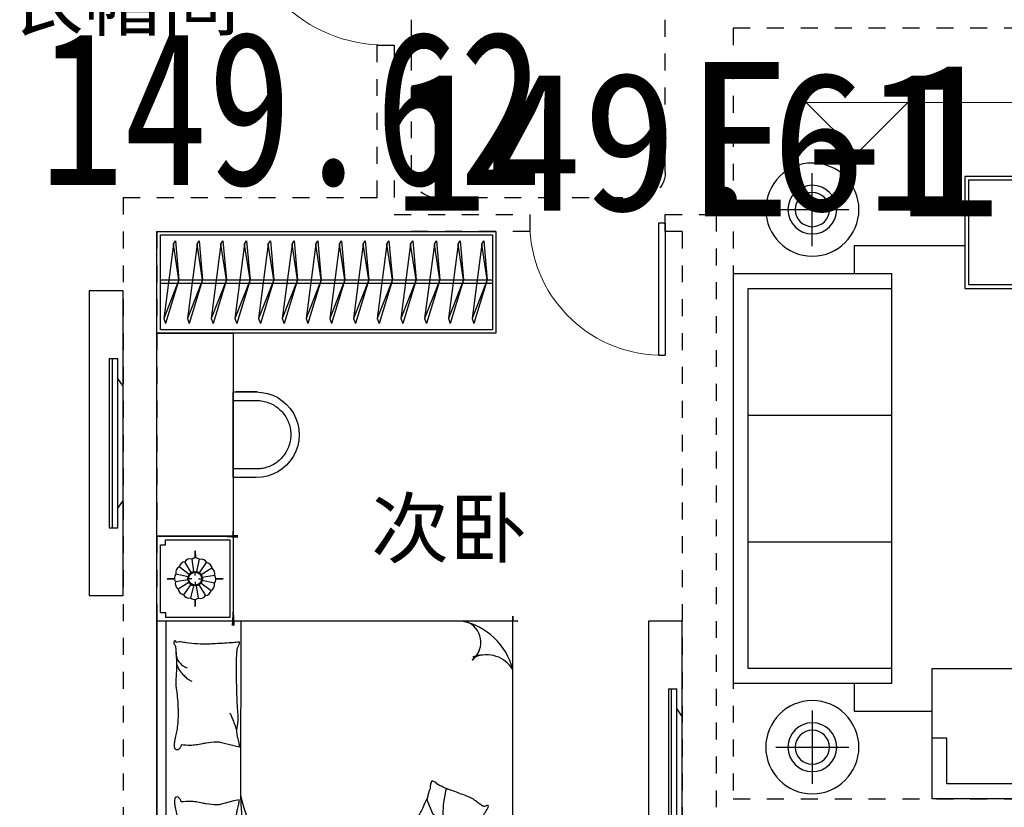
# Model space of a CAD drawing. Header units: millimetres. Extents: x 296296 to 297283, y 219875 to 220035.
# Tile 112 of 256: x 296792.28 to 296798.09, y 220012.99 to 220017.64. Entities that reach past the tile are written whole.
import ezdxf
from ezdxf.enums import TextEntityAlignment as Align

# ---------------------------------------------------------------- set-up
doc = ezdxf.new("R2010")
doc.units = ezdxf.units.MM
for name, pattern in [('185洋房-中间套（报建版）-旧规$0$DASH', [0.35, 0.25, -0.1]), ('185洋房-中间套（报建版）-旧规$0$洋房户型$0$_DASH', [0.6000000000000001, 0.4, -0.2]), ('185洋房-中间套（报建版）-旧规$0$洋房户型$0$CONTINOUS', [0]), ('185洋房-中间套（报建版）-旧规$0$洋房户型$0$XU-140-SF-N1$0$DASH', [0.35, 0.25, -0.1]), ('CONTINOUS', [0])]:
    doc.linetypes.add(name, pattern=pattern)
doc.layers.add('$面积结果', color=7, linetype='Continuous')
doc.layers.add('面积-住宅全面积', color=1, linetype='Continuous')
doc.layers.add('A-注-标高.........ANNO-HIGH', color=251, linetype='Continuous', lineweight=0)
doc.layers.add('面校面积', color=1, linetype='CONTINOUS', lineweight=0)
doc.styles.add('dw', font='simhei.ttf')
doc.styles.get("Standard").update_dxf_attribs({"font": 'arial.ttf'})

# ---------------------------------------------------------------- blocks, each defined once
blk = doc.blocks.new('4uyh5uj6kj67j75rykjtuk7tsik76ykj')
at = {"color": 253}
for s, p in [('衣帽间', (842383.0000000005, 428650)), ('次卧', (844538.5000000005, 425537))]:
    blk.add_text(s, height=337.5886524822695, dxfattribs=at).set_placement(p)
blk = doc.blocks.new('185洋房-中间套（报建版）-旧规$0$洋房户型$0$11A$C643C1FD2')
at = {"color": 253}
for points in [[(28.00162752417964, 342.6770962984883, -0.2633679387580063), (0.0515171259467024, 361.4657623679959, -0.494818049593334), (9.22300753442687, 380.2089987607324, -0.049224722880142), (26.89366485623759, 381.9528907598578, -0.0368308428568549), (50.53589313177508, 380.2089987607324, -0.0318926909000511), (88.513958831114, 372.0737317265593, 0.0357819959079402), (122.4282498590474, 365.0841070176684, 0.0329412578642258), (212.0899194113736, 359.1705537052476, 0.0265644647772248), (323.3170857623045, 365.0841070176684, 0.0179054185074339), (360.8313586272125, 370.4487565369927, -0.0333974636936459), (381.0393698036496, 372.7026747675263, -0.0320396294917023), (418.1219118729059, 371.9701745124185, 0.018441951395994), (482.4437609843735, 368.9494421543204, 0.0108372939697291), (547.20722402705, 369.7023622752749, 0.0146238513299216), (595.1154809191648, 372.7026747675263, 0.1112493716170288), (617.6622878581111, 380.009099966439, -0.1537083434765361), (634.5505437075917, 383.9622313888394, -0.0764444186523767), (641.9869964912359, 382.2391803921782, -0.215512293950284), (643.9398537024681, 380.2089987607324, -0.5858582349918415), (641.2773915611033, 377.1638927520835, 0.3634893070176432), (636.428366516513, 374.5792910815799, 0.1917162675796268), (636.3710470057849, 363.0441536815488, -0.1296753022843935), (638.3061893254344, 346.4303289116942, -0.0173502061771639), (635.3064320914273, 329.6262630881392, 0.0193256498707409), (632.6727208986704, 314.5282753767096, 0.0188175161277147), (626.0583722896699, 246.1461785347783, 0.0218280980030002), (625.1612337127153, 186.9199199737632, 0.0062041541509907), (626.5468691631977, 153.0692459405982, 0.0019630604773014), (632.6727208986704, 46.17539165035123, 0.0283408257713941), (636.9498540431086, 10.04676229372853, -0.1170135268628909), (636.428366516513, 1.137023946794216, -0.3660599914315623), (634.9992988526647, 0.2057491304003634, -0.0397304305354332), (621.4055880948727, 3.013640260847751, -0.0483088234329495), (607.6671159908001, 8.49546699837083, 0.0629807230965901), (596.9933037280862, 12.39658056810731, 0.0405796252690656), (573.5959727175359, 15.7771522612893, 0.0143450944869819), (506.85604535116, 18.02642949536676, 0.0054844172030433), (381.4113608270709, 17.27782013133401, 0.0071527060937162), (285.2684470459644, 14.27319686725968, 0.0087615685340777), (242.7241944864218, 11.586396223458, -0.0081531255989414), (197.0090114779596, 8.643489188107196, -0.062510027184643), (139.879690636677, 13.04411358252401, 0.078669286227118), (94.29284231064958, 15.08410701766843, 0.0478250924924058), (71.93141105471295, 10.36764307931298, -0.0344939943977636), (41.1465831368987, 3.013640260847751, -0.0235713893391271), (15.81139786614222, -8.1299222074e-06, -0.5102284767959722), (14.85667191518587, 1.137023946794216), (22.36815910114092, 31.16260241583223), (43.02460189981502, 113.7327313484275, 0.0730409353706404), (44.97563112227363, 133.3135636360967, 0.0233051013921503), (39.26876032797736, 194.4262439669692, 0.0182988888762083), (35.19884174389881, 217.2706755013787, -0.0109698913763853), (27.85368260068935, 255.2657693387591, -0.0422811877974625), (24.94686314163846, 289.579173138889, -0.0272005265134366), (27.85368260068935, 342.9727865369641)], [(501.8616993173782, 368.8804882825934, 0.0278421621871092), (478.0799251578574, 358.2673156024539, 0.0486850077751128), (465.5431597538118, 350.1835615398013, 0.0236664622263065), (437.6198862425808, 325.8245057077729, 0.0312234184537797), (418.5966097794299, 305.1453350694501, 0.0468009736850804), (413.4886008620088, 297.4792006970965, 0.023190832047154), (405.4516541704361, 280.7496055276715)], [(583.8483481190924, 374.5792910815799, 0.0881531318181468), (549.3185234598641, 371.0355364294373, 0.0881531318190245), (518.1231781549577, 355.8132692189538, 0.0775471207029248), (496.4769416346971, 334.2011149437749, 0.077547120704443), (482.4437609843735, 307.0218101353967)], [(118.3913605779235, 15.79728258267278, 0.0097294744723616), (145.6801728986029, 24.82911724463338, 0.009729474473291), (172.5969230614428, 34.91583502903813, 0.0079705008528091), (194.3418602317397, 43.95450188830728, 0.0079705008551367), (215.7876314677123, 53.68171564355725)]]:
    blk.add_lwpolyline(points, format="xyb", dxfattribs=at)
blk = doc.blocks.new('185洋房-中间套（报建版）-旧规$0$洋房户型$0$11A$C5A527934')
at = {"color": 253}
for p, q in [((122.7863028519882, 492.3297854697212), (194.0422210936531, 398.7701386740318)), ((469.082148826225, 493.1734273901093), (467.2889541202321, 399.6312042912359)), ((194.0422210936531, 398.7701386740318), (261.6452530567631, 281.4336128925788)), ((347.0384173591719, 320.5457457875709), (364.8287260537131, 400.5479455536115)), ((467.2889541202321, 399.6312042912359), (490.5114477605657, 289.7861020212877)), ((592.6898554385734, 326.9167924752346), (677.8384109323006, 360.9532905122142)), ((677.8384109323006, 360.9532905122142), (699.5126560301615, 357.8590980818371)), ((329.248285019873, 268.9888375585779), (347.0384173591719, 320.5457457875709)), ((530.7634408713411, 243.3727071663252), (592.6898554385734, 326.9167924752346)), ((69.51041293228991, 247.6549006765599), (37.09750266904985, 229.6184736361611)), ((162.0198065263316, 260.0996760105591), (69.51041293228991, 247.6549006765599)), ((277.656460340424, 231.6545115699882), (162.0198065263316, 260.0996760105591)), ((261.6452530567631, 281.4336128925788), (277.656460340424, 231.6545115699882)), ((277.656460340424, 231.6545115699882), (329.248285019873, 268.9888375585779)), ((530.7634408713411, 243.3727071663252), (363.562474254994, 226.3543945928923)), ((490.5114477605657, 289.7861020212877), (530.7634408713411, 243.3727071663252)), ((530.7634408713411, 243.3727071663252), (502.8965543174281, 169.1111991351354)), ((530.7634408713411, 243.3727071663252), (591.1416068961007, 268.1265008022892)), ((591.1416068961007, 268.1265008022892), (653.0678451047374, 265.0323083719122)), ((653.0678451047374, 265.0323083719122), (741.3128976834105, 249.5610920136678)), ((741.3128976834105, 249.5610920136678), (744.2826452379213, 243.7632998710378)), ((233.1808649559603, 174.7640555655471), (174.4729873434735, 132.0963089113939)), ((277.656460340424, 231.6545115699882), (233.1808649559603, 174.7640555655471)), ((277.656460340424, 231.6545115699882), (288.2512753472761, 146.9533973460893)), ((318.6659118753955, 193.8651198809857), (307.8287011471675, 186.1295117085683)), ((363.562474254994, 226.3543945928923), (318.6659118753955, 193.8651198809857)), ((174.4729873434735, 132.0963089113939), (90.85874809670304, 132.0963089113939)), ((289.9070901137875, 133.7158508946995), (300.5571840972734, 48.57280439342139)), ((502.8965543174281, 169.1111991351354), (521.4744786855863, 94.8498182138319)), ((521.4744786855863, 94.8498182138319), (569.7114051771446, 38.53747242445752))]:
    blk.add_line(p, q, dxfattribs=at)
blk.add_lwpolyline([(405.0356356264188, 391.5003112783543, -0.0256263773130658), (394.5934741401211, 394.0405346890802, -0.0108003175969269), (278.209239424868, 431.5106167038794, -0.0045599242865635), (199.4338971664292, 459.5707737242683, -0.0112502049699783), (167.8769151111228, 471.9491266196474, -0.0693939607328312), (150.9364112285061, 481.9861399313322, 0.0797562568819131), (135.9971100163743, 490.4264496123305, 0.1063994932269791), (122.7863028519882, 492.3297854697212, 0.3286420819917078), (119.1773717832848, 489.2655320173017, 0.2995467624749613), (121.3153486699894, 483.4137400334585, -0.1899166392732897), (126.2542959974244, 475.4833428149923, -0.0335175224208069), (127.3176843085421, 466.2475801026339, -0.0756271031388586), (126.8906863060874, 462.1304654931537, -0.0534886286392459), (124.2209201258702, 455.063051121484, -0.0178378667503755), (113.3135905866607, 435.2732662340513, -0.0383935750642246), (97.84424402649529, 413.4275901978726, 0.0595290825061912), (88.45066338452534, 398.9000875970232, 0.0359425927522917), (78.95537845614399, 375.3470172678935, 0.011245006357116), (55.85925023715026, 297.6302435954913, 0.0062027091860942), (46.61283075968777, 262.009805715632, -0.010783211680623), (41.10622010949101, 241.5682398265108, -0.0194848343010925), (37.09750266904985, 229.6184736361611, -0.0050616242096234), (19.43351800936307, 184.4461909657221, -0.1013919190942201), (4.367418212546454, 161.6979340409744, 0.2237680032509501), (2.24386440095e-05, 149.6127858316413, 0.2555795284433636), (2.805489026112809, 145.4583129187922, 0.0815627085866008), (16.92475666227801, 140.8788286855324, 0.0718052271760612), (32.32184490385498, 140.7632261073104, -0.0699853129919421), (48.11559286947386, 140.7018463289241, -0.0354599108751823), (101.6783004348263, 129.0320565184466, -0.0294323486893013), (163.8247328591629, 106.7504570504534, -0.0015539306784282), (193.8273851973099, 93.84524431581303, 0.0015200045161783), (224.4987916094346, 80.64991030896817, 0.004735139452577), (256.237719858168, 67.46336765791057, -0.0038204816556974), (295.604757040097, 51.19196171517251, -0.2960011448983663), (315.3198151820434, 22.10359100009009, 0.6497743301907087), (334.6137799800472, 13.98520612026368, 0.0231899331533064), (338.6621444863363, 18.15789371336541, -0.0288000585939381), (341.960333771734, 21.48196777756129, -0.0057266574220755), (347.8876233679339, 26.68343014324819, 0.0043580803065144), (355.6948428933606, 33.49688085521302, 0.0275279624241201), (370.9950301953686, 48.67188713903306, 0.0462141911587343), (378.6929041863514, 58.96571177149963, 0.194121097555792), (381.2113511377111, 73.97301234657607, -0.1337189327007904), (382.2652226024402, 95.61669339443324, -0.0057790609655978), (388.9653815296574, 115.431317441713, -0.0088817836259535)], format="xyb", dxfattribs=at)
blk.add_lwpolyline([(770.2698468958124, 299.0561550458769, 0.1013919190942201), (787.0352203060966, 320.5827156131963, -0.2237680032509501), (792.3160632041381, 332.2975630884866, -0.2555795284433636), (789.8372789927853, 336.6548462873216, -0.0815627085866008), (776.1105519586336, 342.3030636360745, -0.0718052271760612), (760.7676185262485, 343.5984725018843, 0.0699853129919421), (745.0250362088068, 344.8702209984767, 0.0354599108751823), (692.5143547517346, 360.6111221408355, 0.0294323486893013), (632.2585668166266, 387.5905357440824, 0.0015539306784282), (603.3333250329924, 402.757409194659, -0.0015200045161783), (573.7635334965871, 418.2648087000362, -0.004735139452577), (543.1286866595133, 433.8452654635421, 0.0038204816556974), (505.1246174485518, 453.0861851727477, 0.2960011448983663), (487.6971029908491, 483.6000929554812, 0.265444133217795), (469.082148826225, 493.1734273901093, -0.0231899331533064), (464.7258680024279, 489.3233112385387, 0.0288000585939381), (461.1825995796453, 486.2618132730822, 0.0057266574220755), (454.8740680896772, 481.5299634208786, -0.0043580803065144), (446.5675822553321, 475.3349589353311, -0.0275279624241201), (430.149279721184, 461.3773126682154, -0.0462141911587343), (421.6850562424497, 451.7037915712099, -0.194121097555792), (418.0237477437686, 436.9336708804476, 0.1337189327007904), (415.3140452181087, 415.4344363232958, 0.0115049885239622), (398.5551213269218, 377.3189803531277, 0.0088817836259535), (374.8533441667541, 328.8747350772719, 0.0124257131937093), (341.4359616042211, 267.358714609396, -0.0336123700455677), (330.0450882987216, 244.0923795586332), (309.3242681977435, 193.4073047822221), (293.3396342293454, 154.3073867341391, 0.2243410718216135), (280.2644931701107, 142.336453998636, -0.7227715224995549), (280.1118582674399, 134.362428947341, -0.1035130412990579), (283.475598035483, 133.9159818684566, 0.0534647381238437), (289.9907356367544, 133.7042395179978, 0.0301092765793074), (310.7412826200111, 129.5083340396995, -0.0314364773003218), (330.6279829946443, 125.5419687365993, -0.0532399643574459), (344.2355694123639, 125.1658530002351, 0.0551795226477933), (357.3661006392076, 124.7520930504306, 0.0562710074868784), (380.1486569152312, 118.8334074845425, 0.0108003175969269), (493.3185365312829, 72.55300682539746, 0.0045599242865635), (569.7114051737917, 38.53747242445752, 0.0112502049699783), (600.2267866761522, 23.7767736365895, 0.0693939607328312), (616.3481453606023, 12.47084147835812, -0.0797562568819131), (630.5965715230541, 2.91030277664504, -0.1063994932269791), (643.622630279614, -7.6228861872e-06, -0.3286420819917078), (647.45581179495, 2.778616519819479, -0.2995467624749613), (645.7726487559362, 8.777064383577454, 0.1899166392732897), (641.4560746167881, 17.06268979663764, 0.0335175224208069), (641.103711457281, 26.35278924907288, 0.0756271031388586), (641.8450193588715, 30.42506412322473, 0.0534886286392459), (645.0486305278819, 37.26705745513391, 0.0178378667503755), (657.4407085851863, 56.16260785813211, 0.0383935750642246), (674.5389620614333, 76.75833489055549, -0.0595290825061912), (685.0184041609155, 90.52310813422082, -0.0359425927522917), (696.2910374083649, 113.2791029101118, -0.011245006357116), (725.2760093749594, 188.9969967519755, -0.0062027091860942), (737.2254412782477, 223.8039349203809, 0.010783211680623), (744.2826452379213, 243.7632998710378, 0.0194848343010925), (749.1954882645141, 255.370655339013, 0.0050616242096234)], format="xyb", close=True, dxfattribs=at)
blk = doc.blocks.new('185洋房-中间套（报建版）-旧规$0$洋房户型$0$11cdx床头灯2.0')
at = {"color": 253}
for p, q in [((0, 121.9930754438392), (0, 164.8358911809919)), ((-34.65398450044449, 25.21293987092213), (-94.82196508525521, 68.98890669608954)), ((-22.36753262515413, 36.55522483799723), (-61.20316116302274, 100.0242339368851)), ((-6.675826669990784, 42.33230819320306), (-18.26673075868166, 115.8317782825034)), ((10.03221337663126, 41.66468136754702), (27.45064381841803, 114.0049844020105)), ((25.21293987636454, 34.65398449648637), (68.98890671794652, 94.82196510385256)), ((36.55522483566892, 22.36753262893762), (100.0242339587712, 61.20316118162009)), ((-121.9930754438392, 0), (-164.8358911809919, 0)), ((-41.66468137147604, 10.0322133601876), (-114.0049843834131, 27.45064379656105)), ((-19.46074865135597, 0), (-38.24746614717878, 0)), ((0, 19.46074865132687), (0, 38.24746614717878)), ((19.46074865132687, 0), (38.24746614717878, 0)), ((42.33230819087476, 6.675826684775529), (115.8317783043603, 18.26673077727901)), ((121.9930754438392, 0), (164.8358911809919, 0)), ((-42.33230818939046, -6.675826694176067), (-115.831778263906, -18.26673078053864)), ((-36.55522482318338, -22.36753264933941), (-100.0242339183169, -61.20316118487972)), ((-25.21293984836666, -34.65398451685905), (-68.9889066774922, -94.82196510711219)), ((-27.26200928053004, -114.0502396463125), (-9.963274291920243, -41.68122052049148)), ((0, -19.46074865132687), (0, -38.24746614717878)), ((18.72336690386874, -113.8760766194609), (6.952890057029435, -42.28768495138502)), ((62.58618011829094, -99.16473352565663), (22.87297582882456, -36.24110863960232)), ((34.65398451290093, -25.21293985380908), (96.00410843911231, -67.33413310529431)), ((41.66468137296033, -10.03221335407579), (114.3802456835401, -25.8424789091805)), ((0, -121.9930754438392), (0, -164.8358911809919))]:
    blk.add_line(p, q, dxfattribs=at)
for points in [[(0, 164.8358911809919), (0, 121.9930754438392)], [(-164.8358911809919, 0), (-121.9930754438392, 0)], [(164.8358911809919, 0), (122.0982539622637, -1.711093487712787)], [(0, -164.8358911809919), (0, -121.9930754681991)]]:
    blk.add_lwpolyline(points, dxfattribs=at)
for radius in [42.85546614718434, 38.24746614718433]:
    blk.add_circle((0, 0), radius, dxfattribs=at)
for centre, start, end in [((-28.32740078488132, 77.05201628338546), 75.48094052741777, 145.0444984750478), ((3.315424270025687, 82.02720775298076), 52.98094052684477, 122.5444984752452), ((-74.51450040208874, 34.45350601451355), 120.4809405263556, 190.0444984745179), ((-55.65763585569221, 60.34635381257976), 97.98094052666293, 167.5444984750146), ((34.45350603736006, 74.51450042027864), 30.48094052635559, 100.0444984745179), ((60.34635383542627, 55.6576358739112), 7.980940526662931, 77.54449847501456), ((77.05201630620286, 28.32740080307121), 345.4809405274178, 55.04449847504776), ((-82.02720773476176, 3.315424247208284), 142.9809405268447, 212.5444984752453), ((82.02720777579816, -3.315424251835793), 322.9809405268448, 32.54449847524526), ((-77.05201626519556, -28.32740080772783), 165.4809405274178, 235.0444984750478), ((74.51450044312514, -34.45350601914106), 300.4809405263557, 10.04449847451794), ((-60.34635379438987, -55.65763587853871), 187.9809405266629, 257.5444984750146), ((-34.45350599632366, -74.51450042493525), 210.4809405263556, 280.044498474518), ((-3.31542422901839, -82.02720775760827), 232.9809405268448, 302.5444984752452), ((28.32740082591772, -77.05201628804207), 255.4809405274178, 325.0444984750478), ((55.65763589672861, -60.34635381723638), 277.9809405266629, 347.5444984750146)]:
    blk.add_arc(centre, 40.1031497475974, start, end, dxfattribs=at)
blk = doc.blocks.new('*U1156')
at = {"color": 253}
for p, q in [((-900, 0), (-1350, 0)), ((-1350, 0), (-1350, -450)), ((-1350, 0), (1400, 0)), ((900, 0), (-900, 0)), ((-900, 0), (-900, -2100)), ((-900, -450), (-900, 0)), ((900, -2100), (900, 0)), ((900, -450), (900, 0)), ((900, 0), (1400, 0)), ((1400, 0), (1400, -450)), ((-1330, -50), (-1330, -430)), ((-920, -430), (-920, -50)), ((900, -52.37141133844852), (-900, -52.37141133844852)), ((920, -430), (920, -50)), ((1380, -50), (1380, -430)), ((-1350, -450), (-900, -450)), ((-1330, -430), (-920, -430)), ((1400, -450), (900, -450)), ((1380, -430), (920, -430)), ((-900, -2100), (900, -2100))]:
    blk.add_line(p, q, dxfattribs=at)
at = {"color": 253, "linetype": '185洋房-中间套（报建版）-旧规$0$洋房户型$0$CONTINOUS', "ltscale": 2.5}
blk.add_line((900, -494.0539780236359), (-129.6384496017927, -493.6936342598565), dxfattribs=at)
at = {"color": 253}
for points in [[(-1300, -20), (-1300, -50), (-1330, -50)], [(-950, -20), (-1300, -20)], [(-950, -20), (-950, -50), (-920, -50)], [(950, -20), (950, -50), (920, -50)], [(950, -20), (1350, -20)], [(1350, -20), (1350, -50), (1380, -50)]]:
    blk.add_lwpolyline(points, dxfattribs=at)
for points in [[(-1350, -332.5829230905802, 0, 18, 0), (-1350, -478.5486145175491, 10, 10, 0)], [(-900, -349.7433749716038, 0, 10, 0), (-900, -477.732901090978, 10, 10, 0)], [(900, -349.7433749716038, 0, 10, 0), (900, -477.732901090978, 10, 10, 0)], [(1400, -332.5829230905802, 0, 18, 0), (1400, -478.5486145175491, 10, 10, 0)], [(-1380.642982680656, -450, 10, 0, 0), (-1202.928873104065, -450, 10, 10, 0)], [(-873.3039343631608, -450, 18, 0, 0), (-1032.485541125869, -450, 10, 10, 0)], [(873.3039343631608, -450, 18, 0, 0), (1032.485541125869, -450, 10, 10, 0)], [(1430.642982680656, -450, 10, 0, 0), (1252.928873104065, -450, 10, 10, 0)], [(668.4798599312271, -1858.974266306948, 10, 0, 0.3742418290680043), (834.35406832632, -1895.367973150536, 10, 10, -2.215859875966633)], [(686.134763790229, -1863.698682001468, 10, 0, -0.1770186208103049), (693.2691898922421, -1995.667389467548, 10, 10, 2.215859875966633)], [(900, -1958.516598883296, 0, 10, 0), (900, -2130, 10, 10, 0)], [(-900, -2005.373558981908, 0, 10, 0), (-900, -2130, 10, 10, 0)], [(-658.2516379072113, -2100, 0, 10, 0), (-930, -2100, 10, 10, 0)], [(775.3735589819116, -2100, 0, 10, 0), (930, -2100, 10, 10, 0)]]:
    blk.add_lwpolyline(points, format="xyseb", dxfattribs=at)
at = {"color": 253, "linetype": '185洋房-中间套（报建版）-旧规$0$洋房户型$0$CONTINOUS', "ltscale": 2.5}
for centre, radius, start, end in [((-128.8583196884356, -1775.735626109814), 1282.042229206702, 90.03486480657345, 126.977026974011), ((-10.6178487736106, -1124.520932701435), 641.9571511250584, 100.6846126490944, 154.0789214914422), ((515.9483600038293, -1720.672995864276), 391.6461517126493, 284.3565564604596, 348.6982700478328), ((773.9434106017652, -1781.829325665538), 129.6719098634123, 228.5450077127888, 346.4386693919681), ((519.1637179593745, -1944.946974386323), 181.3429785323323, 301.1833281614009, 22.206194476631)]:
    blk.add_arc(centre, radius, start, end, dxfattribs=at)
at = {"color": 253, "linetype": '185洋房-中间套（报建版）-旧规$0$洋房户型$0$XU-140-SF-N1$0$DASH', "ltscale": 2.5}
blk.add_arc((-757.918790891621, -855.2302890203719), 175.8930122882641, 5.188406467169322, 143.8786841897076, dxfattribs=at)
at = {"color": 253, "xscale": -1}
for name, p in [('185洋房-中间套（报建版）-旧规$0$洋房户型$0$11cdx床头灯2.0', (-1125, -225)), ('185洋房-中间套（报建版）-旧规$0$洋房户型$0$11A$C643C1FD2', (-140.3062636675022, -485.6770544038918))]:
    blk.add_blockref(name, p, dxfattribs=at)
at = {"color": 253}
for name, p in [('185洋房-中间套（报建版）-旧规$0$洋房户型$0$11A$C643C1FD2', (140.3062636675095, -485.6770544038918)), ('185洋房-中间套（报建版）-旧规$0$洋房户型$0$11cdx床头灯2.0', (1150, -225)), ('185洋房-中间套（报建版）-旧规$0$洋房户型$0$11A$C5A527934', (-835.6395401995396, -1956.163217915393))]:
    blk.add_blockref(name, p, dxfattribs=at)
blk = doc.blocks.new('185洋房-中间套（报建版）-旧规$0$洋房户型$0$11A$C17570B11')
at = {"color": 253}
for p, q in [((0, 0), (-211.0270006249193, -32.54784116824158)), ((0, 0), (228.5429438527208, -89.85827781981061)), ((-211.0270006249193, -32.54784116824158), (-229.8062428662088, -20.4895358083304)), ((-211.0270006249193, -32.54784116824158), (228.5429438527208, -89.85827781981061)), ((228.5429438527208, -89.85827781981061), (259.1465271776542, -78.90659712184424))]:
    blk.add_line(p, q, dxfattribs=at)
blk.add_lwpolyline([(-229.8062428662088, -20.4895358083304), (0, 0), (259.1465271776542, -78.90659712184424)], dxfattribs=at)
blk = doc.blocks.new('*U1157')
at = {"color": 253}
for points in [[(49.99999854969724, 0), (2050.00000144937, 0), (2050.00000144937, -599.9999999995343), (49.99999854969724, -599.9999999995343)], [(69.99999854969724, -20), (2030.00000144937, -20), (2030.00000144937, -579.9999999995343), (69.99999854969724, -579.9999999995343)]]:
    blk.add_lwpolyline(points, close=True, dxfattribs=at)
for points in [[(69.99999854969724, -285.2554255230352), (2030.00000144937, -285.2554255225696)], [(69.99999854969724, -305.2554255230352), (2030.00000144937, -305.2554255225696)]]:
    blk.add_lwpolyline(points, dxfattribs=at)
at = {"color": 253, "rotation": 270}
for p in [(179.5653612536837, -285.148174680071), (319.5653612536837, -285.148174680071), (459.5653612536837, -285.148174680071), (599.5653612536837, -285.148174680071), (739.5653612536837, -285.148174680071), (879.5653612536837, -285.148174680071), (1019.565361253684, -285.148174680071), (1159.565361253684, -285.148174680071), (1299.565361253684, -285.148174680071), (1439.565361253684, -285.148174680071), (1579.565361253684, -285.148174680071), (1719.565361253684, -285.148174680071), (1859.565361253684, -285.148174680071), (1999.565361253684, -285.148174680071)]:
    blk.add_blockref('185洋房-中间套（报建版）-旧规$0$洋房户型$0$11A$C17570B11', p, dxfattribs=at)
blk = doc.blocks.new('*U1185')
at = {"color": 253}
for p, q in [((81.74266609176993, 1227.285564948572), (31.14089684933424, 1227.28556510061)), ((31.14089620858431, 1109.991018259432), (31.14089684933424, 1227.28556510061)), ((64.69396885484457, 1227.285564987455), (64.69396468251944, 227.2593740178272)), ((81.74266609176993, 1227.285564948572), (81.7426618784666, 227.2593739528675)), ((-3.98270785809e-05, 1063.073199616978), (31.14089619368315, 1109.991018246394)), ((31.14089324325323, 344.5539209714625), (31.14089620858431, 1109.991018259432)), ((-4.22820448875e-05, 391.4717398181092), (-3.98270785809e-05, 1063.073199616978)), ((-4.22820448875e-05, 391.4717398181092), (31.14089324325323, 344.5539209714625)), ((31.1408926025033, 227.259374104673), (31.1408932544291, 344.5539209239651)), ((81.7426618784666, 227.2593739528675), (31.1408926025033, 227.259374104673))]:
    blk.add_line(p, q, dxfattribs=at)
blk.add_lwpolyline([(199.9999588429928, -172.7275289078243), (-4.11570072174e-05, -172.7275289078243), (-4.0790066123e-05, 1627.272469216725), (199.9999588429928, 1627.272469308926)], close=True, dxfattribs=at)
blk = doc.blocks.new('185洋房-中间套（报建版）-旧规$0$洋房户型$0$11Sofa_1_ICDA')
at = {"color": 253}
for p, q in [((-850, 1100), (-850, -1100)), ((0, 1100), (-850, 1100)), ((0, 1100), (0, -1100)), ((-80, 1020), (-850, 1020)), ((-80, -1020), (-80, 1020)), ((-80, 340), (-850, 340)), ((-80, -340), (-850, -340)), ((-850, -1020), (-80, -1020)), ((-850, -1100), (0, -1100))]:
    blk.add_line(p, q, dxfattribs=at)
blk = doc.blocks.new('185洋房-中间套（报建版）-旧规$0$洋房户型$0$11Sofa_4_ICDA')
at = {"color": 253}
for p, q in [((80.00000000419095, 325.4545454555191), (4.1909516e-09, 325.4545454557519)), ((80.00000000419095, 325.4545454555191), (25.45454545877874, 325.4545454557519)), ((570.9090909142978, 325.4545454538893), (625.4545454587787, 325.4545454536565)), ((570.9090909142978, 325.4545454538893), (650.9090909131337, 325.4545454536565))]:
    blk.add_line(p, q, dxfattribs=at)
for points in [[(650.9090909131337, -2.3283064e-09), (650.9090909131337, 699.9999999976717), (9.0803951e-09, 699.9999999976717), (0, 0), (650.9090909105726, -2.3283064e-09), (650.9090909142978, 325.454545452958)], [(80.00000000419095, 325.4545454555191), (80.0000000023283, 79.99999999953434), (570.9090909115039, 79.99999999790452), (570.9090909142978, 325.4545454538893)], [(80.00000000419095, 325.4545454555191), (80.0000000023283, 79.99999999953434), (570.9090909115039, 79.99999999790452), (570.9090909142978, 325.4545454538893)]]:
    blk.add_lwpolyline(points, dxfattribs=at)
blk = doc.blocks.new('185洋房-中间套（报建版）-旧规$0$洋房户型$0$11Sofa_5_ICDA')
at = {"color": 253}
for points in [[(0, 0), (1600, 0), (1600, -600), (0, -600)], [(20, -20), (1580, -20), (1580, -580), (20, -580)]]:
    blk.add_lwpolyline(points, close=True, dxfattribs=at)
blk.add_lwpolyline([(799.9975441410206, -580), (799.999915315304, -20)], dxfattribs=at)
blk = doc.blocks.new('*U1188')
at = {"color": 253}
for p, q in [((-425.0000000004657, 1246.488670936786), (-425.0000000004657, 1639.215943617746)), ((-228.6363636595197, 1442.852307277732), (-621.3636363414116, 1442.852307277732)), ((-2367.147781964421, -1248.922221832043), (-2148.676227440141, -1248.922221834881)), ((-1936.528427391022, -1248.922221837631), (-1718.056872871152, -1248.922221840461)), ((-425.0000000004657, -1246.488670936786), (-425.0000000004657, -1639.215943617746)), ((-228.6363636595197, -1442.852307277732), (-621.3636363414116, -1442.852307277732))]:
    blk.add_line(p, q, dxfattribs=at)
for points in [[(-3018.056872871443, -1248.922221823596), (-3318.056872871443, -1248.922221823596), (-3318.056872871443, 1248.922221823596), (-2842.602327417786, 1248.922221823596)], [(-1242.602327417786, 1248.922221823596), (-649.9999999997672, 1248.922221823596), (-649.9999999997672, 1100)], [(-650.0000000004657, -1100), (-650.0000000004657, -1248.922221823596), (-1067.14778196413, -1248.922221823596)]]:
    blk.add_lwpolyline(points, dxfattribs=at)
blk.add_lwpolyline([(-1519.014904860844, -600), (-1519.014904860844, 600), (-2219.014904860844, 600), (-2219.014904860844, -600)], close=True, dxfattribs=at)
for centre, radius in [((-425.0000000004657, 1442.852307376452), 250), ((-425.0000000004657, 1442.852307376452), 130.9090908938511), ((-425.0000000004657, 1442.852307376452), 91.63636362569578), ((-425.0000000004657, -1442.852307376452), 250), ((-2042.602327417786, -1418.475540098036), 200), ((-425.0000000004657, -1442.852307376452), 130.9090908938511), ((-425.0000000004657, -1442.852307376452), 91.63636362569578)]:
    blk.add_circle(centre, radius, dxfattribs=at)
for name, p in [('185洋房-中间套（报建版）-旧规$0$洋房户型$0$11Sofa_5_ICDA', (-2842.602327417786, 1620)), ('185洋房-中间套（报建版）-旧规$0$洋房户型$0$11Sofa_1_ICDA', (0, 0)), ('185洋房-中间套（报建版）-旧规$0$洋房户型$0$11Sofa_4_ICDA', (-1718.056872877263, -1719.999999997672))]:
    blk.add_blockref(name, p, dxfattribs=at)
at = {"color": 253, "xscale": -1}
blk.add_blockref('185洋房-中间套（报建版）-旧规$0$洋房户型$0$11Sofa_4_ICDA', (-2367.147781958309, -1719.999999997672), dxfattribs=at)
blk = doc.blocks.new('185洋房-中间套（报建版）-旧规$0$洋房户型$0$0627004614060755559669DADA558Desk_7_ICDA')
at = {"color": 253, "linetype": 'ByBlock'}
for p, q in [((135.5067688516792, 454.3815198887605), (-1.33659341e-08, 454.3815198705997)), ((4.08836058e-08, 50.00073370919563), (135.8617244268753, 49.99874006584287))]:
    blk.add_line(p, q, dxfattribs=at)
at = {"color": 253}
blk.add_lwpolyline([(135.5067688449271, 504.3815198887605), (-2.01180228e-08, 504.3815198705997), (4.76356945e-08, 0), (141.585731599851, 1.67638063e-08), (18.23688822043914, 2.0954758e-09)], dxfattribs=at)
blk.add_ellipse((137.2971440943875, 252.1907599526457), major_axis=(9.543512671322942, 252.0164800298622), ratio=0.9999999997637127, start_param=3.172344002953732, end_param=6.328134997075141, dxfattribs=at)
at = {"color": 253, "linetype": 'ByBlock'}
blk.add_open_spline([(135.8617244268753, 49.99874006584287), (142.8966715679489, 49.94879694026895), (149.9342136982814, 50.2663414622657), (168.7145371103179, 52.09909560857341), (180.3916395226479, 54.28524919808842), (203.1847677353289, 60.66387470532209), (214.300432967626, 64.85624571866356), (235.6288372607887, 75.11844467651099), (245.8412389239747, 81.18811028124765), (265.0490330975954, 95.0183018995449), (274.0441217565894, 102.7786091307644), (290.5406321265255, 119.7514905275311), (298.041792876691, 128.9637961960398), (311.3197225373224, 148.5574212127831), (317.0962814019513, 158.9384306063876), (326.7473105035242, 180.5502605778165), (330.6216280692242, 191.7807392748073), (336.348970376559, 214.7461721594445), (338.2019045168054, 226.4807630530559), (339.8294341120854, 250.0935711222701), (339.6040038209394, 261.9714147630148), (337.0816712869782, 285.5054623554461), (334.7848089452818, 297.1612940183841), (328.1901804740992, 319.8928674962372), (323.8925186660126, 330.9682497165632), (313.4283907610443, 352.1983129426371), (307.2620901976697, 362.3526581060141), (293.250253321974, 381.4283490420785), (285.4049386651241, 390.349393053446), (268.2762816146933, 406.6841004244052), (258.993210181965, 414.0975053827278), (239.2744694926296, 427.1889080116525), (228.839112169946, 432.8666985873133), (207.1366740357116, 442.3122126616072), (195.8699365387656, 446.0797867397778), (172.8511893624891, 451.58894597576), (161.0995438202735, 453.3304439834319), (144.8167351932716, 454.2975966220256), (140.338702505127, 454.4145632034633), (135.861724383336, 454.382779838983)], degree=3, knots=[3.172344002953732, 3.172344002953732, 3.172344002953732, 3.172344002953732, 3.276724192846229, 3.276724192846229, 3.452311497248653, 3.452311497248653, 3.627898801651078, 3.627898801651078, 3.803486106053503, 3.803486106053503, 3.979073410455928, 3.979073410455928, 4.154660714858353, 4.154660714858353, 4.330248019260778, 4.330248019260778, 4.505835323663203, 4.505835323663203, 4.681422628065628, 4.681422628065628, 4.857009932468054, 4.857009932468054, 5.032597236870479, 5.032597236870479, 5.208184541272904, 5.208184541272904, 5.383771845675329, 5.383771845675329, 5.559359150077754, 5.559359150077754, 5.73494645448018, 5.73494645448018, 5.910533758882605, 5.910533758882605, 6.08612106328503, 6.08612106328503, 6.261708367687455, 6.261708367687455, 6.328134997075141, 6.328134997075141, 6.328134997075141, 6.328134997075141], dxfattribs=at)
blk = doc.blocks.new('*U1209')
at = {"color": 253}
blk.add_lwpolyline([(1249.999999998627, -599.9999967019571), (1250.000000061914, 599.999996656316), (800.0000000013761, 599.9999966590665), (799.9999999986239, -599.9999966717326), (1249.999999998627, -599.9999967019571)], dxfattribs=at)
blk.add_blockref('185洋房-中间套（报建版）-旧规$0$洋房户型$0$0627004614060755559669DADA558Desk_7_ICDA', (1250.000000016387, -252.190759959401), dxfattribs=at)
blk = doc.blocks.new('185洋房-中间套（报建版）-旧规$0$洋房户型$0$$DorLib2D$00000001')
at = {"color": 253}
for p, q in [((0.45, 0.9750000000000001), (0.5000000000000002, 0.9750000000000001)), ((0.45, 0), (0.45, 0.9750000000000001)), ((0.5, 0), (0.5, 0.9750000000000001)), ((0.5, 0), (0.45, 0))]:
    blk.add_line(p, q, dxfattribs=at)
at = {"color": 253, "lineweight": 13}
blk.add_arc((0.475, 0), 0.975, 91.4692835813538, 180, dxfattribs=at)
blk = doc.blocks.new('185洋房-中间套（报建版）-旧规')
at = {"color": 253, "linetype": '185洋房-中间套（报建版）-旧规$0$DASH'}
for p, q in [((26999.99985760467, 7000.000000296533), (26899.99985760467, 7000.000000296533)), ((26899.99985760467, 7000.000000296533), (26899.99985760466, 5999.999979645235)), ((26999.99985760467, 6099.999979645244), (26999.99985760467, 7000.000000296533)), ((28499.99993213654, 6099.999979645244), (26999.99985760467, 6099.999979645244)), ((28499.99993213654, 6099.999979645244), (28499.99993213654, 1300.000000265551)), ((24999.99993213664, 5999.999979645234), (24999.99993213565, 2450.000000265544)), ((25299.99993213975, 5999.999979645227), (24999.99993213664, 5999.999979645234)), ((25299.99993213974, 5899.999979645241), (25299.99993213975, 5999.999979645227)), ((26899.99985760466, 5999.999979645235), (26099.99993213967, 5999.999979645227)), ((26099.99993213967, 5999.999979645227), (26099.99993213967, 5899.999979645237)), ((25199.99993213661, 5899.999979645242), (25199.99993213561, 2350.000000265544)), ((25199.99993213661, 5899.999979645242), (25299.99993213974, 5899.999979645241)), ((26099.99993213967, 5899.999979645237), (26899.99993214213, 5899.999979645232)), ((28299.99993213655, 5899.999979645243), (26899.99985760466, 5899.999979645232)), ((28299.99993213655, 5899.999979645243), (28299.99993213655, 1200.000000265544))]:
    blk.add_line(p, q, dxfattribs=at)
at = {"color": 253, "linetype": '185洋房-中间套（报建版）-旧规$0$洋房户型$0$_DASH', "ltscale": 0.5}
blk.add_lwpolyline([(25299.99981139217, 6249.999991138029), (25299.99981140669, 8349.99999644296, -0.4142135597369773), (25449.99981005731, 8499.9999964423), (26649.99985577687, 8500.000004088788, -0.4142135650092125), (26799.99985712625, 8350.000004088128), (26799.99985711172, 6249.999998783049, -0.4142135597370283), (26649.99985846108, 6099.999998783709), (25449.99981274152, 6099.999991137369, -0.4142135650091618)], format="xyb", close=True, dxfattribs=at)
blk.add_lwpolyline([(19799.9999321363, 7099.999979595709), (24899.99993213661, 7099.999979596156), (24899.99993213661, 2550.000000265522), (19799.9999321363, 2550.000000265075)], close=True, dxfattribs=at)
at = {"color": 253, "zscale": 100}
for p, xscale, yscale, rotation in [((26949.99985760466, 7450.000000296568), -900, 900, 270), ((25699.99993213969, 5949.999979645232), 800, 800, 180)]:
    blk.add_blockref('185洋房-中间套（报建版）-旧规$0$洋房户型$0$$DorLib2D$00000001', p, dxfattribs=dict(at, xscale=xscale, yscale=yscale, rotation=rotation))
at = {"color": 253, "xscale": 1.1, "yscale": 1.1, "zscale": 1.1}
blk.add_blockref('*U1188', (24899.99985000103, 4442.000011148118), dxfattribs=at)
at = {"color": 253, "xscale": -1}
blk.add_blockref('*U1157', (28349.99993068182, 5899.999979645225), dxfattribs=at)
at = {"color": 253}
for p in [(28499.99936318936, 3922.728415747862), (25200.00001171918, 1972.727540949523)]:
    blk.add_blockref('*U1185', p, dxfattribs=at)
at = {"color": 253, "rotation": 180.0003494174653}
blk.add_blockref('*U1209', (29099.99466678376, 4700.006902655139), dxfattribs=at)
at = {"color": 253, "xscale": -1, "rotation": 270}
blk.add_blockref('*U1156', (28299.99993213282, 2699.999979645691), dxfattribs=at)

msp = doc.modelspace()

# ---------------------------------------------------------------- block references
at = {"xscale": 0.001, "yscale": 0.001, "zscale": 0.001}
msp.add_blockref('4uyh5uj6kj67j75rykjtuk7tsik76ykj', (295949.8135978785, 219588.9300733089), dxfattribs=at)

# ---------------------------------------------------------------- next in the draw order: block references
at = {"xscale": -0.001, "yscale": 0.001, "zscale": 0.001}
msp.add_blockref('185洋房-中间套（报建版）-旧规', (296821.3884530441, 220010.4885109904), dxfattribs=at)

# ---------------------------------------------------------------- next in the draw order: linework, layer by layer
at = {"layer": 'A-注-标高.........ANNO-HIGH'}
for p, q in [((296797.2205003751, 220016.8499075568), (296796.9205003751, 220017.1499075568)), ((296796.9205003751, 220017.1499075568), (296798.6605003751, 220017.1499075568)), ((296797.2205003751, 220016.8499075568), (296797.5205003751, 220017.1499075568))]:
    msp.add_line(p, q, dxfattribs=at)

# ---------------------------------------------------------------- next in the draw order: texts
at = {"layer": '$面积结果', "color": 1, "style": 'dw'}
msp.add_text('149.61', height=0.8206631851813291, dxfattribs=at).set_placement((296794.4820909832, 220016.5112643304))
at = {"layer": '面校面积', "color": 7, "style": 'dw'}
msp.add_text('E-1', height=0.9100000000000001, dxfattribs=at).set_placement((296797.1446799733, 220016.9334242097), align=Align.MIDDLE)
at = {"layer": '面积-住宅全面积', "color": 1, "style": 'dw', "width": 0.7999999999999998}
msp.add_text('149.62', height=0.9100000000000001, dxfattribs=at).set_placement((296792.3959846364, 220016.6633089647))

doc.saveas('drawing.dxf')
